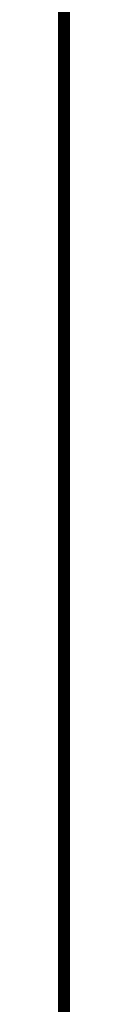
# Model space of a CAD drawing. Header units: inches. Extents: x 0 to 140, y 0 to 140.
# Tile 22 of 42: x 69.95 to 70.05, y 41.7918 to 50.1601. Entities that reach past the tile are written whole.
import ezdxf

# ---------------------------------------------------------------- set-up
doc = ezdxf.new("R2010")
doc.units = ezdxf.units.IN
for name, color, linetype in [('Board', 56, 'Continuous'), ('BOTTOM', 5, 'Continuous'), ('Bottom Solder', 6, 'Continuous')]:
    doc.layers.add(name, color=color, linetype=linetype)

msp = doc.modelspace()

# ---------------------------------------------------------------- linework, layer by layer
at = {"layer": 'Board', "const_width": 0.1}
msp.add_lwpolyline([(70, 39.7497), (70, 52.2497)], dxfattribs=at)
msp.add_lwpolyline([(70, 39.7497), (70, 52.2497)], dxfattribs=at)
at = {"layer": 'BOTTOM'}
for p, q in [((69.9947, 41.2095), (69.9947, 50.7975)), ((69.9947, 50.7727), (69.9947, 41.2267))]:
    msp.add_line(p, q, dxfattribs=at)
at = {"layer": 'Bottom Solder'}
for p, q in [((69.9947, 41.2095), (69.9947, 50.7975)), ((70.0053, 50.7975), (70.0053, 41.2095))]:
    msp.add_line(p, q, dxfattribs=at)

doc.saveas('drawing.dxf')
